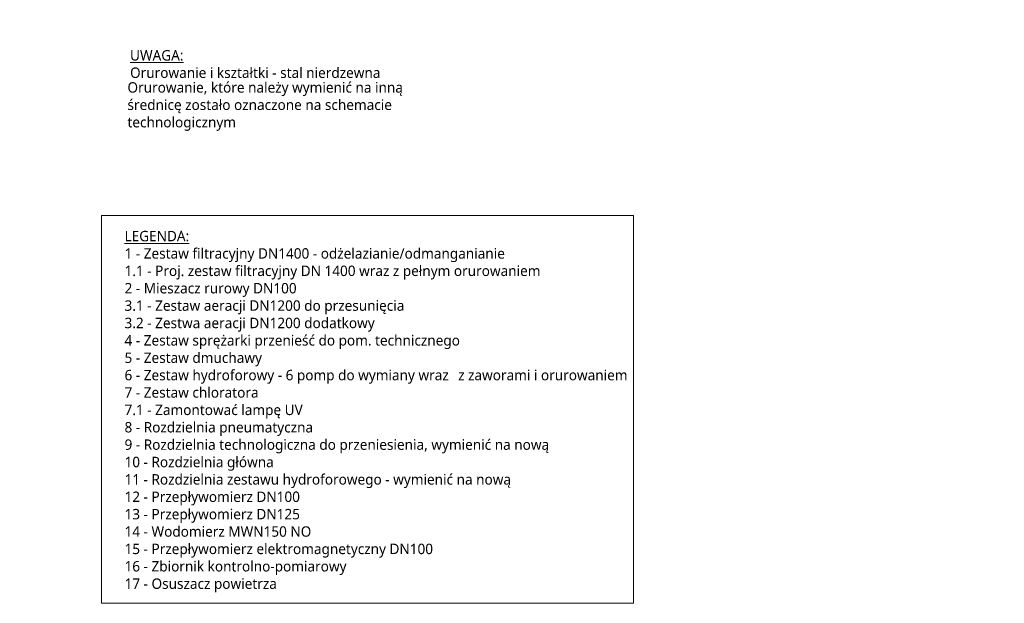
# Model space of a CAD drawing. Header units: millimetres. Extents: x 2992 to 87967, y -27051 to 43968.
# Tile 17 of 17: x 21807 to 31251, y -2354 to 3243. Entities that reach past the tile are written whole.
import ezdxf

# ---------------------------------------------------------------- set-up
doc = ezdxf.new("R2010")
doc.units = ezdxf.units.MM
for name, color, linetype, lineweight in [('a_opis', 7, 'Continuous', 5), ('PRZEKRÓJ', 7, 'Continuous', 5), ('Q_opisy', 250, 'Continuous', 5)]:
    doc.layers.add(name, color=color, linetype=linetype, lineweight=lineweight)
doc.styles.add('TrembuchetMS', font='trebuc.ttf', dxfattribs={"height": 100})

msp = doc.modelspace()

# ---------------------------------------------------------------- linework, layer by layer
at = {"layer": 'PRZEKRÓJ', "color": 250, "lineweight": 9, "true_color": 0x424242}
msp.add_lwpolyline([(22591.8, 1365.6), (27693.7, 1365.6), (27693.7, -2354.4), (22591.8, -2354.4)], close=True, dxfattribs=at)

# ---------------------------------------------------------------- texts
at = {"layer": 'a_opis', "color": 250, "lineweight": 9, "true_color": 0x424242, "insert": (17708, 2923.3), "char_height": 100, "width": 1576.968, "attachment_point": 4, "style": 'TrembuchetMS', "bg_fill": 3, "box_fill_scale": 1.1, "bg_fill_color": 256, "bg_fill_transparency": 8586078}
msp.add_mtext('\\pi13.299;Popłuczyny do odstojnika \\P\\pi127.95;popłuczyn PVC DN160', dxfattribs=at)
at = {"layer": 'Q_opisy', "color": 250, "lineweight": 9, "true_color": 0x424242, "insert": (22812.5, 1218.1), "char_height": 100, "width": 5372.606, "attachment_point": 1, "style": 'TrembuchetMS'}
msp.add_mtext('{\\LLEGENDA:\\P}1 - Zestaw filtracyjny DN1400 - odżelazianie/odmanganianie\\P{\\C1;1.1 - Proj. zestaw filtracyjny DN 1400 wraz z pełnym orurowaniem\\P}2 - Mieszacz rurowy DN100\\P{\\C1;3.1 - Zestaw aeracji DN1200 do przesunięcia\\P3.2 - Zestwa aeracji DN1200 dodatkowy\\P4 - Zestaw sprężarki przenieść do pom. technicznego\\P}5 - Zestaw dmuchawy\\P{\\C1;6 - Zestaw hydroforowy - 6 pomp do wymiany wraz ^Iz zaworami i orurowaniem\\P}7 - Zestaw chloratora\\P{\\C1;7.1 - Zamontować lampę UV\\P}8 - Rozdzielnia pneumatyczna\\P{\\C1;9 - Rozdzielnia technologiczna do przeniesienia, wymienić na nową\\P}10 - Rozdzielnia główna\\P{\\C1;11 - Rozdzielnia zestawu hydroforowego - wymienić na nową\\P}12 - Przepływomierz DN100\\P13 - Przepływomierz DN125\\P14 - Wodomierz MWN150 NO\\P15 - Przepływomierz elektromagnetyczny DN100\\P16 - Zbiornik kontrolno-pomiarowy\\P17 - Osuszacz powietrza  ', dxfattribs=at)

# ---------------------------------------------------------------- next in the draw order: texts
at = {"layer": 'Q_opisy', "color": 1, "lineweight": 9, "insert": (22865.3, 2951.5), "char_height": 100, "width": 4463.824, "attachment_point": 1, "style": 'TrembuchetMS'}
msp.add_mtext('{\\LUWAGA:}\\POrurowanie i kształtki - stal nierdzewna ', dxfattribs=at)

# ---------------------------------------------------------------- next in the draw order: texts
at = {"layer": 'a_opis', "color": 1, "lineweight": 9, "insert": (25491.1, 2410.3), "char_height": 100, "width": 2650.616, "attachment_point": 6, "style": 'TrembuchetMS', "bg_fill": 3, "box_fill_scale": 1.1, "bg_fill_color": 256, "bg_fill_transparency": 8586853}
msp.add_mtext('\\pxql,t21;Orurowanie, które należy wymienić na inną średnicę zostało oznaczone na schemacie technologicznym', dxfattribs=at)

doc.saveas('drawing.dxf')
